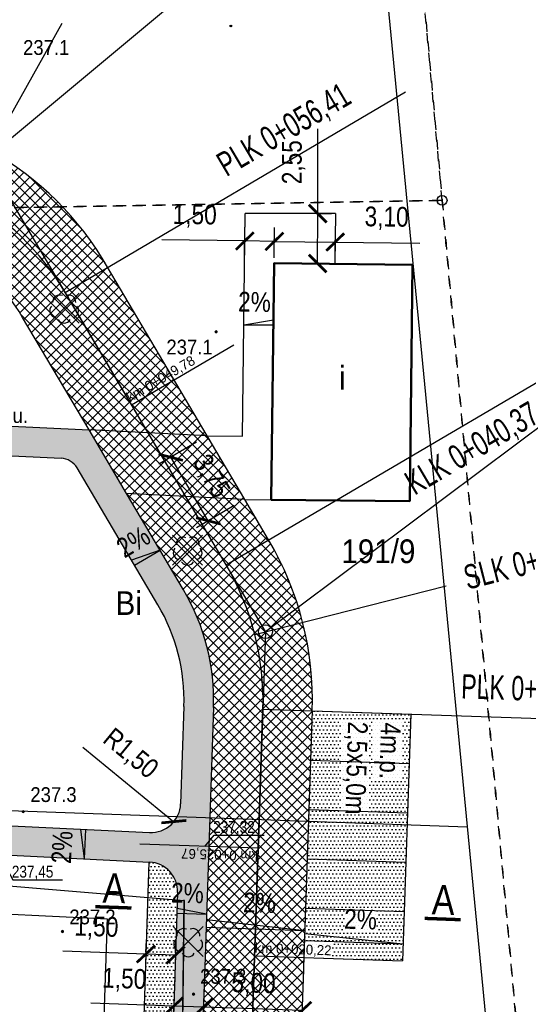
# Model space of a CAD drawing. Extents: x 6567718 to 6567944, y 5646923 to 5647067.
# Tile 15 of 18: x 6567809 to 6567835, y 5646963 to 5647013. Entities that reach past the tile are written whole.
import ezdxf
from ezdxf import colors
from ezdxf.entities.mleader import LeaderData, LeaderLine
from ezdxf.enums import TextEntityAlignment as Align
from ezdxf.math import Vec2, Vec3

# ---------------------------------------------------------------- set-up
doc = ezdxf.new("R2010")
doc.units = 0
doc.header["$MEASUREMENT"] = 0
for name, pattern in [('DGN_STYLE_2191', [1, -0.25, 0.5, -0.25]), ('DGN_STYLE_9021', [7.5, 3.75, 3.75]), ('PZAG_03_05', [9, 4.5, 4.5])]:
    doc.linetypes.add(name, pattern=pattern)
doc.layers.get('0').update_dxf_attribs({"linetype": 'CONTINUOUS'})
doc.layers.get('Defpoints').update_dxf_attribs({"linetype": 'CONTINUOUS'})
for name, color, linetype in [('BDOT1', 7, 'CONTINUOUS'), ('EWID', 7, 'CONTINUOUS'), ('EWID_BUD', 7, 'CONTINUOUS'), ('GESUT1', 7, 'CONTINUOUS'), ('IA_ likwidacja', 1, 'CONTINUOUS'), ('IA_#chodnik', 41, 'CONTINUOUS'), ('IA_#jezdnia', 251, 'CONTINUOUS'), ('IA_#pobocze', 203, 'CONTINUOUS'), ('IA_#zjazd 2', 140, 'CONTINUOUS'), ('IA_krawężnik_A', 230, 'CONTINUOUS'), ('IA_krawężnik_B', 180, 'CONTINUOUS'), ('IA_krawężnik_C', 151, 'CONTINUOUS'), ('IA_krawężnik_Obrz', 21, 'CONTINUOUS'), ('IA_opis', 7, 'CONTINUOUS'), ('IA_oś', 132, 'CONTINUOUS'), ('IA_pikietaż', 7, 'CONTINUOUS'), ('IA_przerywana', 60, 'CONTINUOUS'), ('IA_punkty główne', 7, 'CONTINUOUS'), ('IA_rzędne', 6, 'CONTINUOUS'), ('IA_wymiary', 7, 'CONTINUOUS'), ('PZAG', 7, 'CONTINUOUS'), ('TT_OpisPik', 7, 'CONTINUOUS')]:
    doc.layers.add(name, color=color, linetype=linetype)
doc.layers.add('IA_oś tymczas', color=1, linetype='CONTINUOUS', plot=False)
doc.layers.add('IA_tymczasowe', color=2, linetype='CONTINUOUS', plot=False)
doc.layers.add('l. przekrojowa', color=1, linetype='CONTINUOUS', lineweight=30)
doc.layers.add('l.widokowa', color=140, linetype='CONTINUOUS', lineweight=15)
doc.styles.add('IA_500', font='ARIALN.TTF', dxfattribs={"height": 1})
doc.styles.get("Standard").update_dxf_attribs({"font": 'GOTHIC.TTF'})
doc.styles.add('STYLE-GEO_140', font='geo_140.shx', dxfattribs={"bigfont": 'geo_140big.shx'})
doc.dimstyles.new('IA_500', dxfattribs={"dimtxt": 1, "dimasz": 0.9, "dimexe": 0.7, "dimexo": 0.625, "dimtad": 1, "dimrnd": 0.01, "dimzin": 1, "dimtxsty": 'IA_500', "dimblk": 'ARCHTICK', "dimcen": 2.5, "dimaunit": 2, "dimazin": 0, "dimtfac": 1, "dimtmove": 0, "dimatfit": 3, "dimfxl": 24, "dimarcsym": 0})

# ---------------------------------------------------------------- blocks, each defined once
blk = doc.blocks.new('OBOP02_1')
at = {"layer": 'BDOT1', "color": 7, "linetype": 'Continuous'}
blk.add_circle((0, 0), 0.01, dxfattribs=at)
for centre, start, end in [((-0.47, 0.647), 66, 186), ((0.47, 0.647), 354, 114), ((-0.761, -0.247), 138, 258), ((0.761, -0.247), 282, 42), ((0, -0.8), 210, 330)]:
    blk.add_arc(centre, 0.7, start, end, dxfattribs=at)
blk = doc.blocks.new('DWG_H0_11')
at = {"layer": 'BDOT1', "linetype": 'Continuous'}
blk.add_hatch(color=7, dxfattribs=at).paths.add_polyline_path([(0.09, 0, 1), (-0.09, 0, 1)], flags=16)
at = {"layer": 'BDOT1', "color": 7, "linetype": 'Continuous'}
blk.add_lwpolyline([(0.09, 0, 1), (-0.09, 0, 1)], format="xyb", close=True, dxfattribs=at)
blk = doc.blocks.new('RTPW01_1')
at = {"layer": 'BDOT1', "color": 7, "linetype": 'Continuous'}
blk.add_circle((0, 0), 0.09, dxfattribs=at)
blk.add_blockref('DWG_H0_11', (0, 0), dxfattribs=at)
blk = doc.blocks.new('801_5')
at = {"layer": 'BDOT1', "linetype": 'Continuous'}
h = blk.add_hatch(color=7, dxfattribs=at)
edge = h.paths.add_edge_path()
edge.add_arc((-0.002, -0.004), 0.045, 0, 360)
at = {"layer": 'BDOT1', "color": 7, "linetype": 'Continuous'}
blk.add_circle((-0.002, -0.004), 0.045, dxfattribs=at)
blk = doc.blocks.new('EGBP04_1')
at = {"layer": 'EWID', "color": 92, "linetype": 'Continuous'}
blk.add_circle((0, 0), 0.5, dxfattribs=at)
blk = doc.blocks.new('_ArchTick')
at = {"color": 0, "linetype": 'ByBlock', "const_width": 0.15}
blk.add_lwpolyline([(-0.5, -0.5), (0.5, 0.5)], dxfattribs=at)
blk = doc.blocks.new('*D253')
at = {"layer": 'Defpoints', "color": 0, "linetype": 'Continuous'}
for p in [(6567818.448, 5646965.505), (6567823.445, 5646965.336), (6567818.357, 5646962.815)]:
    blk.add_point(p, dxfattribs=at)
at = {"layer": 'IA_wymiary', "color": 0, "lineweight": -2}
for p, q in [((6567818.427, 5646964.88), (6567818.333, 5646962.116)), ((6567823.424, 5646964.712), (6567823.33, 5646961.947)), ((6567823.354, 5646962.646), (6567818.357, 5646962.815))]:
    blk.add_line(p, q, dxfattribs=at)
at = {"layer": 'IA_wymiary', "color": 0, "linetype": 'Continuous', "lineweight": -2, "xscale": 0.9, "yscale": 0.9, "zscale": 0.9}
for p, rotation in [((6567818.357, 5646962.815), 178.0658650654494), ((6567823.354, 5646962.646), 358.0658650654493)]:
    blk.add_blockref('_ArchTick', p, dxfattribs=dict(at, rotation=rotation))
at = {"layer": 'IA_wymiary', "color": 0, "linetype": 'Continuous', "insert": (6567820.897, 5646963.956), "char_height": 1, "attachment_point": 5, "rotation": 358.0659, "style": 'IA_500'}
blk.add_mtext('5,00', dxfattribs=at)
blk = doc.blocks.new('*D254')
at = {"layer": 'Defpoints', "color": 0, "linetype": 'Continuous'}
for p in [(6567816.928, 5646964.931), (6567818.427, 5646964.88), (6567816.858, 5646962.866)]:
    blk.add_point(p, dxfattribs=at)
at = {"layer": 'IA_wymiary', "color": 0, "lineweight": -2}
for p, q in [((6567816.906, 5646964.306), (6567816.834, 5646962.166)), ((6567818.406, 5646964.256), (6567818.333, 5646962.116)), ((6567816.858, 5646962.866), (6567812.66, 5646963.008)), ((6567818.357, 5646962.815), (6567816.858, 5646962.866))]:
    blk.add_line(p, q, dxfattribs=at)
at = {"layer": 'IA_wymiary', "color": 0, "linetype": 'Continuous', "lineweight": -2, "xscale": 0.9, "yscale": 0.9, "zscale": 0.9}
for p, rotation in [((6567816.858, 5646962.866), 178.065865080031), ((6567818.357, 5646962.815), 358.065865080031)]:
    blk.add_blockref('_ArchTick', p, dxfattribs=dict(at, rotation=rotation))
at = {"layer": 'IA_wymiary', "color": 0, "linetype": 'Continuous', "insert": (6567814.35, 5646964.177), "char_height": 1, "attachment_point": 5, "rotation": 358.0659, "style": 'IA_500'}
blk.add_mtext('1,50', dxfattribs=at)
blk = doc.blocks.new('*D255')
at = {"layer": 'Defpoints', "color": 0, "linetype": 'Continuous'}
for p in [(6567815.446, 5646965.504), (6567815.428, 5646964.982), (6567816.928, 5646964.931)]:
    blk.add_point(p, dxfattribs=at)
at = {"layer": 'IA_wymiary', "color": 0, "lineweight": -2}
for p, q in [((6567815.449, 5646965.606), (6567815.47, 5646966.203)), ((6567816.949, 5646965.556), (6567816.969, 5646966.153)), ((6567815.446, 5646965.504), (6567811.248, 5646965.645)), ((6567816.945, 5646965.453), (6567815.446, 5646965.504))]:
    blk.add_line(p, q, dxfattribs=at)
at = {"layer": 'IA_wymiary', "color": 0, "linetype": 'Continuous', "lineweight": -2, "xscale": 0.9, "yscale": 0.9, "zscale": 0.9}
for p, rotation in [((6567815.446, 5646965.504), 178.065865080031), ((6567816.945, 5646965.453), 358.065865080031)]:
    blk.add_blockref('_ArchTick', p, dxfattribs=dict(at, rotation=rotation))
at = {"layer": 'IA_wymiary', "color": 0, "linetype": 'Continuous', "insert": (6567812.939, 5646966.815), "char_height": 1, "attachment_point": 5, "rotation": 358.0659, "style": 'IA_500'}
blk.add_mtext('1,50', dxfattribs=at)
blk = doc.blocks.new('*D267')
at = {"layer": 'Defpoints', "color": 0, "linetype": 'Continuous'}
for p in [(6567815.705, 5646973.164), (6567816.864, 5646972.213)]:
    blk.add_point(p, dxfattribs=at)
at = {"layer": 'IA_wymiary', "color": 0, "lineweight": -2}
blk.add_line((6567812.256, 5646975.995), (6567816.864, 5646972.213), dxfattribs=at)
at = {"layer": 'IA_wymiary', "color": 0, "linetype": 'Continuous', "lineweight": -2, "xscale": 0.9, "yscale": 0.9, "zscale": 0.9, "rotation": 320.6201879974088}
blk.add_blockref('_ArchTick', (6567816.864, 5646972.213), dxfattribs=at)
at = {"layer": 'IA_wymiary', "color": 0, "linetype": 'Continuous', "insert": (6567814.642, 5646975.623), "char_height": 1, "attachment_point": 5, "rotation": 320.6202, "style": 'IA_500'}
blk.add_mtext('R1,50', dxfattribs=at)
blk = doc.blocks.new('_Small')
at = {"color": 0, "linetype": 'ByBlock', "lineweight": -2}
blk.add_circle((0, 0), 0.25, dxfattribs=at)
blk = doc.blocks.new('Km_d')
blk.add_line((0, 0), (6, 0))
at = {"lineweight": 30, "flags": 106}
blk.add_attdef('D', text='', height=0.5, dxfattribs=at).set_placement((0, 0), align=Align.BOTTOM_LEFT)
blk = doc.blocks.new('_None')
blk = doc.blocks.new('*D277')
at = {"layer": 'Defpoints', "color": 0, "linetype": 'Continuous'}
for p in [(6567818.548, 5646991.769), (6567816.703, 5646990.681), (6567820.448, 5646988.547)]:
    blk.add_point(p, dxfattribs=at)
at = {"layer": 'IA_wymiary', "color": 0, "lineweight": -2}
for p, q in [((6567818.009, 5646991.451), (6567816.1, 5646990.325)), ((6567818.604, 5646987.459), (6567816.703, 5646990.681)), ((6567819.91, 5646988.229), (6567818.001, 5646987.103))]:
    blk.add_line(p, q, dxfattribs=at)
at = {"layer": 'IA_wymiary', "color": 0, "linetype": 'Continuous', "lineweight": -2, "xscale": 0.9, "yscale": 0.9, "zscale": 0.9}
for p, rotation in [((6567816.703, 5646990.681), 120.5384788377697), ((6567818.604, 5646987.459), 300.5384788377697)]:
    blk.add_blockref('_ArchTick', p, dxfattribs=dict(at, rotation=rotation))
at = {"layer": 'IA_wymiary', "color": 0, "linetype": 'Continuous', "insert": (6567818.71, 5646989.693), "char_height": 1, "attachment_point": 5, "rotation": 300.5385, "style": 'IA_500'}
blk.add_mtext('3,75', dxfattribs=at)
blk = doc.blocks.new('*D278')
at = {"layer": 'Defpoints', "color": 0, "linetype": 'Continuous'}
for p in [(6567820.453, 5647001.64), (6567820.434, 5647000.178), (6567821.934, 5647000.16)]:
    blk.add_point(p, dxfattribs=at)
at = {"layer": 'IA_wymiary', "color": 0, "lineweight": -2}
for p, q in [((6567820.442, 5647000.803), (6567820.461, 5647002.34)), ((6567821.942, 5647000.785), (6567821.961, 5647002.321)), ((6567820.453, 5647001.64), (6567816.253, 5647001.693)), ((6567821.953, 5647001.621), (6567820.453, 5647001.64))]:
    blk.add_line(p, q, dxfattribs=at)
at = {"layer": 'IA_wymiary', "color": 0, "linetype": 'Continuous', "lineweight": -2, "xscale": 0.9, "yscale": 0.9, "zscale": 0.9}
for p, rotation in [((6567820.453, 5647001.64), 179.2832428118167), ((6567821.953, 5647001.621), 359.2832428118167)]:
    blk.add_blockref('_ArchTick', p, dxfattribs=dict(at, rotation=rotation))
at = {"layer": 'IA_wymiary', "color": 0, "linetype": 'Continuous', "insert": (6567817.918, 5647002.898), "char_height": 1, "attachment_point": 5, "rotation": 359.2832, "style": 'IA_500'}
blk.add_mtext('1,50', dxfattribs=at)
blk = doc.blocks.new('*D279')
at = {"layer": 'Defpoints', "color": 0, "linetype": 'Continuous'}
for p in [(6567825.031, 5647001.586), (6567821.94, 5647000.52), (6567825.018, 5647000.485)]:
    blk.add_point(p, dxfattribs=at)
at = {"layer": 'IA_wymiary', "color": 0, "lineweight": -2}
for p, q in [((6567821.947, 5647001.145), (6567821.961, 5647002.321)), ((6567825.025, 5647001.11), (6567825.039, 5647002.286)), ((6567821.953, 5647001.621), (6567825.031, 5647001.586)), ((6567825.031, 5647001.586), (6567829.308, 5647001.537))]:
    blk.add_line(p, q, dxfattribs=at)
at = {"layer": 'IA_wymiary', "color": 0, "linetype": 'Continuous', "lineweight": -2, "xscale": 0.9, "yscale": 0.9, "zscale": 0.9}
for p, rotation in [((6567821.953, 5647001.621), 179.3452195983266), ((6567825.031, 5647001.586), 359.3452195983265)]:
    blk.add_blockref('_ArchTick', p, dxfattribs=dict(at, rotation=rotation))
at = {"layer": 'IA_wymiary', "color": 0, "linetype": 'Continuous', "insert": (6567827.633, 5647002.782), "char_height": 1, "attachment_point": 5, "rotation": 359.3452, "style": 'IA_500'}
blk.add_mtext('3,10', dxfattribs=at)
blk = doc.blocks.new('*D280')
at = {"layer": 'Defpoints', "color": 0, "linetype": 'Continuous'}
for p in [(6567823.497, 5647003.03), (6567824.146, 5647003.029), (6567823.49, 5647000.503)]:
    blk.add_point(p, dxfattribs=at)
at = {"layer": 'IA_wymiary', "color": 0, "lineweight": -2}
for p, q in [((6567824.146, 5647003.029), (6567824.158, 5647007.329)), ((6567824.122, 5647003.029), (6567824.846, 5647003.027)), ((6567824.14, 5647000.501), (6567824.146, 5647003.029)), ((6567824.115, 5647000.501), (6567824.84, 5647000.499))]:
    blk.add_line(p, q, dxfattribs=at)
at = {"layer": 'IA_wymiary', "color": 0, "linetype": 'Continuous', "lineweight": -2, "xscale": 0.9, "yscale": 0.9, "zscale": 0.9}
for p, rotation in [((6567824.146, 5647003.029), 89.84943478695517), ((6567824.14, 5647000.501), 269.8494347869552)]:
    blk.add_blockref('_ArchTick', p, dxfattribs=dict(at, rotation=rotation))
at = {"layer": 'IA_wymiary', "color": 0, "linetype": 'Continuous', "insert": (6567822.927, 5647005.632), "char_height": 1, "attachment_point": 5, "rotation": 89.8494, "style": 'IA_500'}
blk.add_mtext('2,55', dxfattribs=at)

msp = doc.modelspace()

# ---------------------------------------------------------------- hatches: boundary and pattern name
at = {"layer": 'IA_#chodnik'}
h = msp.add_hatch(dxfattribs=at)
h.set_pattern_fill('DOTS', color=256, scale=3, style=0)
h.set_pattern_definition([(0, (6567775.1703, 5646945.60679), (0.09375, 0.1875), [0, -0.1875])])
h.paths.add_polyline_path([(6567775.17, 5646972.145), (6567776.232, 5646993.84), (6567795.523, 5646992.896, 0.433631), (6567796.572, 5646993.912), (6567796.5, 5646998.125), (6567796.416, 5647003.124), (6567799.543, 5647003.177, -0.019848), (6567800.416, 5647003.157), (6567800.578, 5646993.584, 0.395059), (6567801.529, 5646992.602), (6567812.57, 5646992.062), (6567814.471, 5646988.839), (6567817.35, 5646983.958, -0.142644), (6567818.87, 5646977.998), (6567818.004, 5646952.371, -0.420452), (6567810.623, 5646945.617), (6567810.706, 5646947.115, 0.420452), (6567816.505, 5646952.421), (6567817.052, 5646968.616, 0.409784), (6567815.626, 5646970.165), (6567797.235, 5646971.065), (6567797.093, 5646968.168), (6567787.305, 5646968.647), (6567787.446, 5646971.544)])
h.paths.add_polyline_path([(6567776.742, 5646973.57), (6567787.52, 5646973.042), (6567787.537, 5646973.529), (6567787.538, 5646973.542), (6567788.143, 5646973.512), (6567788.046, 5646971.515), (6567788.645, 5646971.485), (6567788.743, 5646973.483), (6567789.042, 5646973.468), (6567788.944, 5646971.471), (6567788.945, 5646971.471), (6567788.876, 5646970.072), (6567790.274, 5646970.004), (6567794.27, 5646969.808), (6567795.668, 5646969.74), (6567795.736, 5646971.138), (6567795.834, 5646973.136), (6567796.134, 5646973.121), (6567796.036, 5646971.123), (6567796.635, 5646971.094), (6567796.733, 5646973.092), (6567797.332, 5646973.062), (6567797.308, 5646972.563), (6567815.631, 5646971.666, 0.418657), (6567817.204, 5646973.114), (6567817.371, 5646978.049, 0.142644), (6567816.058, 5646983.196), (6567811.963, 5646990.139, 0.252387), (6567811.15, 5646990.629), (6567801.519, 5646991.101, 0.406054), (6567800.473, 5646990.179), (6567800.473, 5646990.179), (6567800.492, 5646990.578), (6567796.497, 5646990.774), (6567796.468, 5646990.174), (6567800.463, 5646989.979), (6567800.448, 5646989.679), (6567796.453, 5646989.875), (6567793.579, 5646990.015), (6567793.587, 5646990.165), (6567793.886, 5646990.15), (6567793.889, 5646990.2), (6567793.589, 5646990.215), (6567793.638, 5646991.214), (6567793.938, 5646991.199), (6567793.94, 5646991.249), (6567793.64, 5646991.264), (6567793.648, 5646991.414), (6567788.935, 5646991.644), (6567788.938, 5646991.716), (6567787.415, 5646991.791), (6567787.415, 5646991.791), (6567778.156, 5646992.244), (6567777.657, 5646992.268)], flags=16)
h.paths.add_polyline_path([(6567788.578, 5646984.869), (6567788.768, 5646988.749), (6567790.496, 5646988.664), (6567790.494, 5646988.614), (6567790.194, 5646988.629), (6567790.192, 5646988.579), (6567790.491, 5646988.565), (6567790.442, 5646987.566), (6567790.143, 5646987.58), (6567790.14, 5646987.53), (6567790.44, 5646987.516), (6567790.433, 5646987.366), (6567796.316, 5646987.078), (6567796.35, 5646987.777), (6567800.346, 5646987.582), (6567800.184, 5646984.284)], flags=0)
h.paths.add_polyline_path([(6567797.675, 5646984.527), (6567799.223, 5646984.451), (6567799.272, 5646985.45), (6567797.724, 5646985.526)], flags=0)
h.paths.add_polyline_path([(6567797.675, 5646984.527), (6567799.223, 5646984.451), (6567799.272, 5646985.45), (6567797.724, 5646985.526)], flags=0)
h.paths.add_polyline_path([(6567797.696, 5646984.546), (6567799.204, 5646984.472), (6567799.251, 5646985.431), (6567797.743, 5646985.505)], flags=0)
h.paths.add_polyline_path([(6567797.696, 5646984.546), (6567799.204, 5646984.472), (6567799.251, 5646985.431), (6567797.743, 5646985.505)], flags=0)
h.paths.add_polyline_path([(6567797.704, 5646985.627), (6567799.302, 5646985.548), (6567799.326, 5646986.048), (6567797.728, 5646986.126)], flags=0)
h.paths.add_polyline_path([(6567790.511, 5646988.964), (6567790.56, 5646989.963), (6567794.715, 5646989.76), (6567794.666, 5646988.761)], flags=0)
h.paths.add_polyline_path([(6567790.442, 5646987.566), (6567790.491, 5646988.565), (6567794.646, 5646988.361), (6567794.597, 5646987.362)], flags=0)
h.paths.add_polyline_path([(6567794.597, 5646987.362), (6567794.646, 5646988.361), (6567794.746, 5646988.356), (6567794.766, 5646988.756), (6567794.666, 5646988.761), (6567794.715, 5646989.76), (6567796.244, 5646989.685), (6567796.126, 5646987.288)], flags=0)
h.paths.add_polyline_path([(6567789.008, 5646989.038), (6567789.125, 5646991.435), (6567790.628, 5646991.361), (6567790.579, 5646990.362), (6567790.479, 5646990.367), (6567790.46, 5646989.968), (6567790.56, 5646989.963), (6567790.511, 5646988.964)], flags=0)
h.paths.add_polyline_path([(6567790.579, 5646990.362), (6567790.628, 5646991.361), (6567793.638, 5646991.214), (6567793.589, 5646990.215)], flags=0)
h.paths.add_polyline_path([(6567791.443, 5646972.4), (6567791.489, 5646973.348), (6567793.387, 5646973.256), (6567793.341, 5646972.307)], flags=0)
h.paths.add_polyline_path([(6567790.231, 5646969.105), (6567794.226, 5646968.909), (6567794.255, 5646969.509), (6567790.26, 5646969.704)], flags=16)
at = {"layer": 'IA_#jezdnia', "linetype": 'Continuous'}
h = msp.add_hatch(dxfattribs=at)
h.set_pattern_fill('NET', color=256, scale=3, angle=45, style=0)
h.set_pattern_definition([(45, (0, 0), (-0.265165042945, 0.265165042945), []), (135, (0, 0), (-0.265165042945, -0.265165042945), [])])
h.paths.add_polyline_path([(6567829.719, 5646944.816), (6567823.864, 5646945.062), (6567810.715, 5646945.613, 0.41038), (6567818.004, 5646952.37), (6567818.832, 5646976.873, 0.160815), (6567817.35, 5646983.958), (6567809.203, 5646997.768, 0.265433), (6567799.729, 5647003.178), (6567753.063, 5647002.39, 0.461018), (6567747.743, 5646996.942), (6567746.697, 5647008.745), (6567746.416, 5647011.922, 0.421206), (6567751.584, 5647007.366), (6567799.729, 5647008.178, -0.27448), (6567813.51, 5647000.308), (6567821.657, 5646986.499, -0.142644), (6567823.867, 5646977.829), (6567822.996, 5646952.047, 0.412688)])
at = {"layer": 'IA_#pobocze', "linetype": 'Continuous'}
h = msp.add_hatch(dxfattribs=at)
h.set_pattern_fill('DOTS', color=256, scale=3, style=0)
h.paths.add_polyline_path([(6567815.543, 5646968.373), (6567817.04, 5646968.248), (6567817.027, 5646967.867), (6567816.989, 5646966.736), (6567816.955, 5646965.756), (6567816.946, 5646965.491), (6567816.695, 5646958.047), (6567815.196, 5646958.097)])
h.paths.add_polyline_path([(6567815.603, 5646970.166), (6567815.626, 5646970.165, -0.409784), (6567817.052, 5646968.616), (6567817.05, 5646968.55), (6567817.04, 5646968.248), (6567815.543, 5646968.373)])
at = {"layer": 'IA_#zjazd 2', "linetype": 'Continuous'}
h = msp.add_hatch(dxfattribs=at)
h.set_pattern_fill('DOTS', color=256, scale=3, style=0)
h.paths.add_polyline_path([(6567823.445, 5646965.336), (6567828.442, 5646965.168), (6567828.864, 5646977.66), (6567823.867, 5646977.829)])

# ---------------------------------------------------------------- linework, layer by layer
at = {"layer": 'BDOT1', "color": 7, "linetype": 'DGN_STYLE_9021'}
for points in [[(6567793.12, 5646970.12), (6567796.16, 5646969.94), (6567807.07, 5646969.08), (6567817.38, 5646968.22)], [(6567817.37, 5646968.26), (6567817.15, 5646949.7), (6567775.39, 5646951.41)], [(6567817.38, 5646968.22), (6567817.13, 5646949.67)]]:
    msp.add_lwpolyline(points, dxfattribs=at)
at = {"layer": 'EWID', "color": 92, "linetype": 'DGN_STYLE_2191'}
for p, q in [((6567830.443, 5647003.7), (6567827.743, 5647033.66)), ((6567827.743, 5647033.66), (6567830.443, 5647003.7)), ((6567747.783, 5647002.3), (6567830.443, 5647003.7)), ((6567830.443, 5647003.7), (6567747.783, 5647002.3)), ((6567830.443, 5647003.7), (6567834.602, 5646957.54)), ((6567834.602, 5646957.54), (6567830.443, 5647003.7))]:
    msp.add_line(p, q, dxfattribs=at)
at = {"layer": 'EWID_BUD', "color": 7, "linetype": 'Continuous', "lineweight": 50}
msp.add_lwpolyline([(6567821.79, 5646988.53), (6567828.8, 5646988.46), (6567828.94, 5647000.44), (6567821.94, 5647000.52)], close=True, dxfattribs=at)
at = {"layer": 'IA_ likwidacja', "color": 1, "linetype": 'Continuous', "lineweight": 30}
for p, q in [((6567810.554, 5646999.001), (6567812.076, 5646997.479)), ((6567810.554, 5646997.479), (6567812.076, 5646999.001)), ((6567816.795, 5646986.728), (6567818.316, 5646985.207)), ((6567816.795, 5646985.207), (6567818.316, 5646986.728)), ((6567816.829, 5646966.896), (6567818.351, 5646965.374)), ((6567816.829, 5646965.374), (6567818.351, 5646966.896))]:
    msp.add_line(p, q, dxfattribs=at)
at = {"layer": 'IA_krawężnik_A'}
for p, q in [((6567812.57, 5646992.062), (6567809.203, 5646997.768)), ((6567817.35, 5646983.958), (6567814.471, 5646988.839)), ((6567818.87, 5646977.998), (6567818.004, 5646952.371)), ((6567823.867, 5646977.829), (6567828.864, 5646977.66)), ((6567823.445, 5646965.336), (6567823.19, 5646957.776)), ((6567823.445, 5646965.336), (6567828.442, 5646965.168))]:
    msp.add_line(p, q, dxfattribs=at)
at = {"layer": 'IA_krawężnik_A', "linetype": 'Continuous'}
msp.add_arc((6567799.729, 5646992.178), 11, 30.5385, 86.4221, dxfattribs=at)
at = {"layer": 'IA_krawężnik_A'}
msp.add_arc((6567807.876, 5646978.369), 11, 358.0659, 30.5385, dxfattribs=at)
at = {"layer": 'IA_krawężnik_B', "linetype": 'Continuous'}
for p, q in [((6567814.471, 5646988.839), (6567812.57, 5646992.062)), ((6567820.448, 5646988.547), (6567818.548, 5646991.769))]:
    msp.add_line(p, q, dxfattribs=at)
at = {"layer": 'IA_krawężnik_B'}
msp.add_line((6567823.867, 5646977.829), (6567823.445, 5646965.336), dxfattribs=at)
at = {"layer": 'IA_krawężnik_C'}
for p, q in [((6567818.548, 5646991.769), (6567813.51, 5647000.308)), ((6567821.657, 5646986.499), (6567820.448, 5646988.547)), ((6567828.864, 5646977.66), (6567828.442, 5646965.168))]:
    msp.add_line(p, q, dxfattribs=at)
at = {"layer": 'IA_krawężnik_C', "linetype": 'Continuous'}
msp.add_arc((6567799.98, 5646992.626), 15.559, 29.5886, 91.9202, dxfattribs=at)
at = {"layer": 'IA_krawężnik_C'}
msp.add_arc((6567807.876, 5646978.369), 16, 358.0659, 30.5385, dxfattribs=at)
at = {"layer": 'IA_krawężnik_Obrz', "linetype": 'Continuous'}
for p, q in [((6567820.33, 5646991.747), (6567820.471, 5647003.038)), ((6567825.047, 5647003.026), (6567820.471, 5647003.038)), ((6567801.529, 5646992.602), (6567812.57, 5646992.062)), ((6567818.548, 5646991.769), (6567820.33, 5646991.747)), ((6567801.519, 5646991.101), (6567811.15, 5646990.629)), ((6567816.058, 5646983.196), (6567811.963, 5646990.139)), ((6567820.448, 5646988.547), (6567821.798, 5646988.53)), ((6567817.371, 5646978.049), (6567817.204, 5646973.114)), ((6567797.308, 5646972.563), (6567815.631, 5646971.666)), ((6567797.235, 5646971.065), (6567815.626, 5646970.165)), ((6567815.603, 5646970.166), (6567815.196, 5646958.097)), ((6567817.052, 5646968.616), (6567816.505, 5646952.421))]:
    msp.add_line(p, q, dxfattribs=at)
msp.add_lwpolyline([(6567825.047, 5647003.026), (6567825.018, 5647000.485)], dxfattribs=at)
for centre, radius, start, end in [((6567811.101, 5646989.63), 1, 30.5385, 87.1981), ((6567807.876, 5646978.369), 9.5, 358.0659, 30.5385), ((6567815.705, 5646973.164), 1.5, 267.1981, 358.0659), ((6567815.553, 5646968.667), 1.5, 358.0659, 87.1981)]:
    msp.add_arc(centre, radius, start, end, dxfattribs=at)
at = {"layer": 'IA_oś', "linetype": 'Continuous'}
for q in [(6567807.362, 5647005.81), (6567820.264, 5646945.213)]:
    msp.add_line((6567821.501, 5646981.843), q, dxfattribs=at)
for centre, start, end in [((6567799.729, 5646992.178), 30.5385, 90.9703), ((6567807.876, 5646978.369), 358.0659, 30.5385)]:
    msp.add_arc(centre, 13.5, start, end, dxfattribs=at)
at = {"layer": 'IA_oś tymczas', "linetype": 'Continuous'}
msp.add_lwpolyline([(6567820.264, 5646945.213), (6567821.368, 5646977.914, 0.142644), (6567819.503, 5646985.229), (6567811.357, 5646999.038, 0.26997), (6567799.501, 5647005.677), (6567747.048, 5647004.788)], format="xyb", dxfattribs=at)
at = {"layer": 'IA_przerywana', "linetype": 'Continuous'}
for p, q in [((6567818.548, 5646991.769), (6567812.57, 5646992.062)), ((6567820.448, 5646988.547), (6567814.471, 5646988.839))]:
    msp.add_line(p, q, dxfattribs=at)
at = {"layer": 'IA_przerywana'}
for p, q in [((6567823.782, 5646975.331), (6567828.78, 5646975.162)), ((6567823.698, 5646972.832), (6567828.695, 5646972.663)), ((6567823.614, 5646970.333), (6567828.611, 5646970.165)), ((6567823.529, 5646967.835), (6567828.526, 5646967.666))]:
    msp.add_line(p, q, dxfattribs=at)
at = {"layer": 'IA_punkty główne', "linetype": 'ByBlock', "const_width": 0.17}
for points in [[(6567812.889, 5646967.906), (6567814.717, 5646967.839)], [(6567829.553, 5646967.312), (6567831.381, 5646967.245)]]:
    msp.add_lwpolyline(points, dxfattribs=at)
at = {"layer": 'IA_tymczasowe', "linetype": 'Continuous'}
msp.add_lwpolyline([(6567821.79, 5646988.53), (6567821.94, 5647000.52), (6567825.04, 5647000.486)], dxfattribs=at)
at = {"layer": 'IA_wymiary', "linetype": 'Continuous'}
for points in [[(6567820.401, 5646997.393), (6567821.902, 5646997.642)], [(6567820.401, 5646997.393), (6567821.901, 5646997.385)], [(6567814.873, 5646985.205), (6567816.165, 5646985.967), (6567814.718, 5646985.468)], [(6567812.336, 5646970.326), (6567812.153, 5646971.837)], [(6567812.336, 5646970.326), (6567812.409, 5646971.824)], [(6567817.017, 5646967.579), (6567818.516, 5646967.528), (6567817.025, 5646967.814)], [(6567823.49, 5646966.674), (6567818.507, 5646967.245)], [(6567823.49, 5646966.674), (6567818.493, 5646966.842)], [(6567828.47, 5646965.999), (6567823.473, 5646966.168)], [(6567828.47, 5646965.999), (6567823.485, 5646966.529)]]:
    msp.add_lwpolyline(points, dxfattribs=at)
at = {"layer": 'l. przekrojowa', "color": 7, "linetype": 'Continuous'}
for p, q in [((6567813.5, 5646967.265), (6567807.286, 5646967.575)), ((6567812.918, 5646949.873), (6567813.5, 5646967.265))]:
    msp.add_line(p, q, dxfattribs=at)
at = {"layer": 'l.widokowa', "color": 5}
msp.add_line((6567817.371, 5646978.049), (6567817.204, 5646973.114), dxfattribs=at)
at = {"layer": 'PZAG', "color": 53, "linetype": 'Continuous'}
msp.add_lwpolyline([(6567825.77, 5647033.63), (6567833.97, 5646948.51)], dxfattribs=at)
at = {"layer": 'PZAG', "color": 191, "linetype": 'PZAG_03_05'}
msp.add_lwpolyline([(6567752.96, 5647032.39), (6567757.87, 5646974.96), (6567757.87, 5646974.59), (6567831.71, 5646971.95)], dxfattribs=at)
at = {"layer": 'TT_OpisPik', "color": 1}
for p, q in [((6567806.323, 5647003.958), (6567811.209, 5647012.683)), ((6567811.355, 5646999.038), (6567828.581, 5647009.2)), ((6567819.502, 5646985.226), (6567836.738, 5646995.372)), ((6567820.956, 5646981.701), (6567830.647, 5646984.171)), ((6567821.367, 5646977.911), (6567841.356, 5646977.252))]:
    msp.add_line(p, q, dxfattribs=at)

# ---------------------------------------------------------------- block references
at = {"layer": 'BDOT1', "color": 7, "linetype": 'Continuous'}
msp.add_blockref('801_5', (6567819.75, 5647012.54), dxfattribs=at)
at = {"layer": 'BDOT1', "color": 7, "linetype": 'Continuous', "xscale": 0.5, "yscale": 0.5, "zscale": 0.5}
for name, p in [('OBOP02_1', (6567811.31, 5646998.23)), ('RTPW01_1', (6567819, 5646997.04)), ('OBOP02_1', (6567817.56, 5646985.96)), ('RTPW01_1', (6567809.24, 5646972.72)), ('RTPW01_1', (6567811.22, 5646966.65)), ('OBOP02_1', (6567817.59, 5646966.12)), ('RTPW01_1', (6567817.86, 5646963.47))]:
    msp.add_blockref(name, p, dxfattribs=at)
at = {"layer": 'EWID', "color": 92, "linetype": 'Continuous', "xscale": 0.5, "yscale": 0.5, "zscale": 0.5}
msp.add_blockref('EGBP04_1', (6567830.44, 5647003.7), dxfattribs=at)
at = {"layer": 'IA_pikietaż', "linetype": 'Continuous'}
ref = msp.add_blockref('Km_d', (6567814.723, 5646993.332), dxfattribs=dict(at, rotation=30.53847882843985))
ref.add_attrib('D', 'km 0+049,78', dxfattribs={"layer": '0', "height": 0.5, "rotation": 390.5385}).set_placement((6567814.723, 5646993.332), align=Align.BOTTOM_LEFT)
ref = msp.add_blockref('Km_d', (6567820.946, 5646965.421), dxfattribs=dict(at, rotation=358.0658650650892))
ref.add_attrib('D', 'km 0+020,22', dxfattribs={"layer": '0', "height": 0.5, "rotation": 358.0659}).set_placement((6567820.946, 5646965.421), align=Align.BOTTOM_LEFT)
at = {"layer": 'IA_tymczasowe', "color": 6, "linetype": 'Continuous'}
ref = msp.add_blockref('Km_d', (6567821.13, 5646970.867), dxfattribs=dict(at, rotation=178.0658650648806))
ref.add_attrib('D', 'km 0+025,67', dxfattribs={"layer": '0', "height": 0.5, "rotation": 178.0659}).set_placement((6567821.13, 5646970.867), align=Align.BOTTOM_LEFT)

# ---------------------------------------------------------------- texts
at = {"layer": 'BDOT1', "color": 7, "linetype": 'Continuous', "style": 'STYLE-GEO_140', "width": 0.93336}
msp.add_text('237.1', height=0.75, dxfattribs=at).set_placement((6567809.23, 5647011.07))
at = {"layer": 'BDOT1', "color": 7, "linetype": 'Continuous', "style": 'STYLE-GEO_140', "width": 0.93328}
for s, p in [('237.1', (6567817.656, 5646996.265)), ('237.3', (6567810.77, 5646973.585)), ('237.2', (6567812.741, 5646967.385)), ('237.3', (6567819.36, 5646964.375))]:
    msp.add_text(s, height=0.75, dxfattribs=at).set_placement(p, align=Align.MIDDLE_CENTER)
at = {"layer": 'EWID', "color": 92, "linetype": 'Continuous', "style": 'STYLE-GEO_140', "width": 0.9333}
for s, p in [('191/9', (6567827.216, 5646985.918)), ('Bi', (6567814.576, 5646983.29))]:
    msp.add_text(s, height=1.2, dxfattribs=at).set_placement(p, align=Align.MIDDLE_CENTER)
at = {"layer": 'EWID_BUD', "color": 7, "linetype": 'Continuous', "style": 'STYLE-GEO_140', "width": 0.9333}
msp.add_text('i', height=1.2, dxfattribs=at).set_placement((6567825.392, 5646994.71), align=Align.MIDDLE_CENTER)
at = {"layer": 'GESUT1', "color": 250, "linetype": 'Continuous', "style": 'STYLE-GEO_140', "width": 0.93328}
msp.add_text('n.u.', height=0.75, dxfattribs=at).set_placement((6567808.697, 5646992.795), align=Align.MIDDLE_CENTER)
at = {"layer": 'IA_opis', "insert": (6567828.349, 5646977.218), "char_height": 1, "width": 15.24811, "attachment_point": 1, "rotation": 268.3438, "style": 'IA_500'}
msp.add_mtext('4m.p.\\P2,5x5,0m', dxfattribs=at)
at = {"layer": 'IA_punkty główne', "char_height": 1.5, "width": 15.24811, "attachment_point": 1, "rotation": 358.2534, "style": 'IA_500'}
for insert in [(6567813.29, 5646969.615), (6567829.953, 5646969.021)]:
    msp.add_mtext('A', dxfattribs=dict(at, insert=insert))
at = {"layer": 'IA_wymiary', "char_height": 1, "width": 15.24811, "attachment_point": 1, "style": 'IA_500'}
for insert, rotation in [((6567820.124, 5646999.069), 359.0294), ((6567813.841, 5646986.396), 31.2394), ((6567810.648, 5646970.123), 86.4992), ((6567816.735, 5646969.119), 358.5101), ((6567820.384, 5646968.625), 358.5101), ((6567825.497, 5646967.79), 358.5101)]:
    msp.add_mtext('2%', dxfattribs=dict(at, insert=insert, rotation=rotation))
at = {"layer": 'TT_OpisPik', "color": 1, "width": 0.711111}
for s, rotation, p in [('PLK 0+056,41', 390.5365, (6567819.521, 5647004.876)), ('KLK 0+040,37', 390.4835, (6567829.044, 5646988.73)), ('SLK 0+036,55', 374.2988, (6567831.732, 5646983.962)), ('PLK 0+032,72', 358.1142, (6567831.39, 5646978.46))]:
    msp.add_text(s, height=1.23047, rotation=rotation, dxfattribs=at).set_placement(p)

# ---------------------------------------------------------------- dimensions: what is measured, and where the dimension line sits
at = {"layer": 'IA_wymiary', "linetype": 'Continuous'}
for p1, p2, distance, text, picture, middle in [((6567823.49, 5647000.503), (6567823.497, 5647003.03), -0.65, '2,55', '*D280', (6567822.927, 5647005.632)), ((6567821.94, 5647000.52), (6567825.018, 5647000.485), 1.101, '3,10', '*D279', (6567827.633, 5647002.782)), ((6567820.448, 5646988.547), (6567818.548, 5646991.769), 2.141, '3,75', '*D277', (6567818.71, 5646989.693))]:
    dim = msp.add_aligned_dim(p1=p1, p2=p2, distance=distance, text=text, dimstyle='IA_500', dxfattribs=at)
    dim.commit()
    dim.dimension.update_dxf_attribs({"geometry": picture, "text_midpoint": middle})
for p1, p2, distance, picture, middle in [((6567821.934, 5647000.16), (6567820.434, 5647000.178), -1.462, '*D278', (6567817.918, 5647002.898)), ((6567816.928, 5646964.931), (6567815.428, 5646964.982), -0.522, '*D255', (6567812.939, 5646966.815)), ((6567823.445, 5646965.336), (6567818.448, 5646965.505), 2.691, '*D253', (6567820.897, 5646963.956)), ((6567818.427, 5646964.88), (6567816.928, 5646964.931), 2.066, '*D254', (6567814.35, 5646964.177))]:
    dim = msp.add_aligned_dim(p1=p1, p2=p2, distance=distance, dimstyle='IA_500', dxfattribs=at)
    dim.commit()
    dim.dimension.update_dxf_attribs({"geometry": picture, "text_midpoint": middle})
dim = msp.add_radius_dim(center=(6567815.705, 5646973.164), mpoint=(6567816.864, 5646972.213), dimstyle='IA_500', dxfattribs=at)
dim.commit()
dim.dimension.update_dxf_attribs({"geometry": '*D267', "text_midpoint": (6567813.864, 5646974.675), "dimtype": 164})

# ---------------------------------------------------------------- leaders
at = {"layer": 'IA_opis'}
ml = msp.add_multileader_mtext('Standard', dxfattribs=at)
ml.set_content('\\pxsm1,qr;A03', color=256, style='IA_500')
ml.set_leader_properties()
ml.set_arrow_properties(name='SMALL')
ml.build(insert=Vec2(0, 0))
ml.multileader.update_dxf_attribs({"has_dogleg": 0, "text_left_attachment_type": 6, "text_right_attachment_type": 6, "text_top_attachment_type": 0, "text_bottom_attachment_type": 0, "arrow_head_size": 1.4})
ctx = ml.context
ctx.base_point, ctx.char_height, ctx.arrow_head_size, ctx.landing_gap_size, ctx.plane_origin = Vec3(6567821.97, 5647018.024), 1.8, 1.4, 0, Vec3(6567818.018, 5647009.452)
ctx.left_attachment, ctx.right_attachment, ctx.text_align_type = 6, 6, 2
notes = []
notes.append((ctx, [(0, (1, 1, 0), (6567813.97, 5647018.024), (1, 0), 8, [(0, [(6567807.362, 5647005.81)], 256, [])])]))
ctx.mtext.insert, ctx.mtext.alignment, ctx.mtext.line_spacing_factor, ctx.mtext.line_spacing_style, ctx.mtext.flow_direction = Vec3(6567825.54, 5647020.184), 3, 0.428571, 2, 5
ml = msp.add_multileader_mtext('Standard', dxfattribs=at)
ml.set_content('\\pxsm1,qr;A02', color=256, style='IA_500')
ml.set_leader_properties()
ml.set_arrow_properties(name='SMALL')
ml.build(insert=Vec2(0, 0))
ml.multileader.update_dxf_attribs({"has_dogleg": 0, "text_left_attachment_type": 6, "text_right_attachment_type": 6, "text_top_attachment_type": 0, "text_bottom_attachment_type": 0, "arrow_head_size": 1.4})
ctx = ml.context
ctx.base_point, ctx.char_height, ctx.arrow_head_size, ctx.landing_gap_size, ctx.plane_origin = Vec3(6567838.28, 5646994.414), 1.8, 1.4, 0, Vec3(6567832.158, 5646985.485)
ctx.left_attachment, ctx.right_attachment, ctx.text_align_type = 6, 6, 2
notes.append((ctx, [(0, (1, 1, 0), (6567830.28, 5646994.414), (1, 0), 8, [(0, [(6567821.501, 5646981.843)], 256, [])])]))
ctx.mtext.insert, ctx.mtext.alignment, ctx.mtext.line_spacing_factor, ctx.mtext.line_spacing_style, ctx.mtext.flow_direction = Vec3(6567841.839, 5646996.574), 3, 0.428571, 2, 5
at = {"layer": 'IA_rzędne'}
ml = msp.add_multileader_mtext('Standard', dxfattribs=at)
ml.set_content('\\pxsm1,qr;237,32', color=256, style='IA_500')
ml.set_leader_properties()
ml.set_arrow_properties(name='NONE')
ml.build(insert=Vec2(0, 0))
ml.multileader.update_dxf_attribs({"has_dogleg": 0, "text_left_attachment_type": 6, "text_right_attachment_type": 6, "text_top_attachment_type": 0, "text_bottom_attachment_type": 0, "arrow_head_size": 1.4})
ctx = ml.context
ctx.base_point, ctx.char_height, ctx.arrow_head_size, ctx.landing_gap_size, ctx.plane_origin = Vec3(6567818.908, 5646971.523), 0.6, 1.4, 0, Vec3(6567795.5, 5646974.936)
ctx.left_attachment, ctx.right_attachment, ctx.text_align_type = 6, 6, 2
notes.append((ctx, [(0, (1, 1, 0), (6567810.908, 5646971.523), (1, 0), 8, [(0, [(6567818.436, 5646970.958)], 256, [])])]))
ctx.mtext.insert, ctx.mtext.alignment, ctx.mtext.line_spacing_factor, ctx.mtext.line_spacing_style, ctx.mtext.flow_direction = Vec3(6567820.955, 5646972.243), 3, 0.428571, 2, 5
ml = msp.add_multileader_mtext('Standard', dxfattribs=at)
ml.set_content('\\pxsm1,qr;237,45', color=256, style='IA_500')
ml.set_leader_properties()
ml.set_arrow_properties(name='NONE')
ml.build(insert=Vec2(0, 0))
ml.multileader.update_dxf_attribs({"has_dogleg": 0, "text_left_attachment_type": 6, "text_right_attachment_type": 6, "text_top_attachment_type": 0, "text_bottom_attachment_type": 0, "arrow_head_size": 1.4})
ctx = ml.context
ctx.base_point, ctx.char_height, ctx.arrow_head_size, ctx.landing_gap_size, ctx.plane_origin = Vec3(6567808.708, 5646969.26), 0.6, 1.4, 0, Vec3(6567785.008, 5646974.802)
ctx.left_attachment, ctx.right_attachment, ctx.text_align_type = 6, 6, 2
notes.append((ctx, [(0, (1, 1, 0), (6567800.708, 5646969.26), (1, 0), 8, [(0, [(6567807.944, 5646970.647)], 256, [])])]))
ctx.mtext.insert, ctx.mtext.alignment, ctx.mtext.line_spacing_factor, ctx.mtext.line_spacing_style, ctx.mtext.flow_direction = Vec3(6567810.763, 5646969.98), 3, 0.428571, 2, 5
for ctx, leaders in notes:
    for number, flags, end, landing, length, lines in leaders:
        leader = LeaderData()
        leader.index, (leader.has_last_leader_line, leader.has_dogleg_vector, leader.attachment_direction) = number, flags
        leader.last_leader_point, leader.dogleg_vector, leader.dogleg_length = Vec3(end), Vec3(landing), length
        for number, points, colour, breaks in lines:
            line = LeaderLine()
            line.index, line.vertices, line.color, line.breaks = number, Vec3.list(points), colors.encode_raw_color(colour), breaks
            leader.lines.append(line)
        ctx.leaders.append(leader)

doc.saveas('drawing.dxf')
